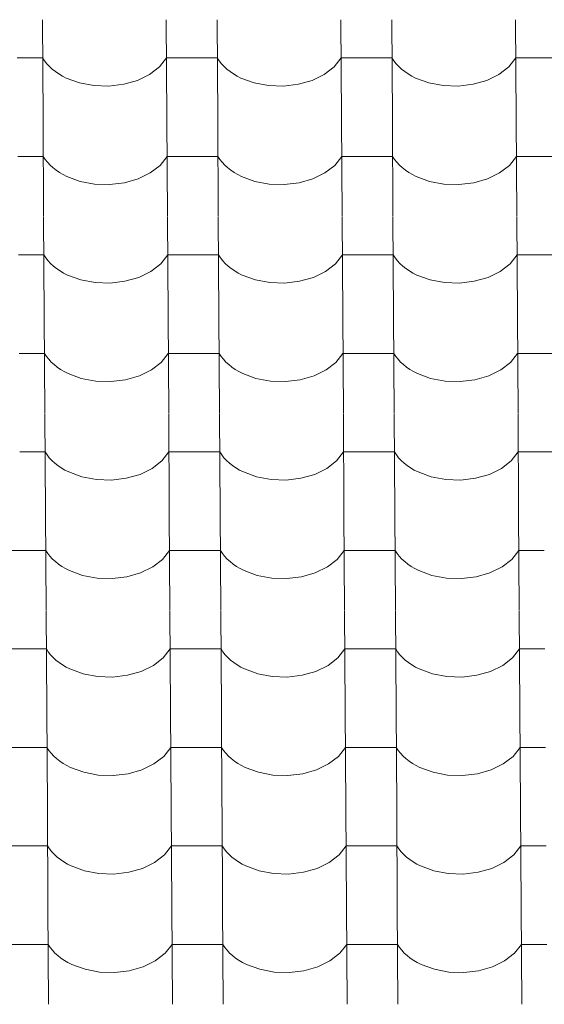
# Model space of a CAD drawing. Header units: millimetres. Extents: x -29001 to 109416, y -1251 to 13451.
# Tile 69 of 163: x -14372 to -13876, y 9032 to 9962. Entities that reach past the tile are written whole.
import ezdxf

# ---------------------------------------------------------------- set-up
doc = ezdxf.new("R2010")
doc.units = ezdxf.units.MM
doc.header["$MEASUREMENT"] = 0
doc.layers.add('POHLED JIŽNÍ_1_Konstrukce - nosné', color=7, linetype='Continuous')
doc.layers.add('POHLED JIŽNÍ_1_Nové_Výplně - Povrchové', color=7, linetype='Continuous')

# ---------------------------------------------------------------- blocks, each defined once
blk = doc.blocks.new('*X1', base_point=(-31394.74, -25864.88))
at = {"layer": 'POHLED JIŽNÍ_1_Nové_Výplně - Povrchové', "color": 21, "linetype": 'Continuous', "lineweight": 20, "true_color": 0xffaaaa}
for p, q in [((-14350.51, 9962.19), (-14349.93, 9869.52)), ((-14233.55, 9962.19), (-14232.97, 9869.52)), ((-14185.52, 9962.19), (-14184.94, 9869.52)), ((-14068.55, 9962.19), (-14067.97, 9869.52)), ((-14020.52, 9962.19), (-14019.94, 9869.52)), ((-13903.56, 9962.19), (-13902.98, 9869.52)), ((-14350.29, 9926.04), (-14374.3, 9926.04)), ((-14350.29, 9926.04), (-14348.45, 9923.24)), ((-14348.45, 9923.24), (-14346.31, 9920.55)), ((-14346.31, 9920.55), (-14343.88, 9917.96)), ((-14239.94, 9917.65), (-14233.32, 9926.04)), ((-14209.31, 9926.04), (-14233.32, 9926.04)), ((-14185.29, 9926.04), (-14209.31, 9926.04)), ((-14185.29, 9926.04), (-14183.45, 9923.24)), ((-14183.45, 9923.24), (-14181.31, 9920.55)), ((-14181.31, 9920.55), (-14178.89, 9917.96)), ((-14074.94, 9917.65), (-14068.33, 9926.04)), ((-14044.31, 9926.04), (-14068.33, 9926.04)), ((-14020.29, 9926.04), (-14044.31, 9926.04)), ((-14020.29, 9926.04), (-14018.45, 9923.24)), ((-14018.45, 9923.24), (-14016.31, 9920.55)), ((-14016.31, 9920.55), (-14013.89, 9917.96)), ((-13909.94, 9917.65), (-13903.33, 9926.04)), ((-13879.31, 9926.04), (-13903.33, 9926.04)), ((-13855.29, 9926.04), (-13879.31, 9926.04)), ((-14343.88, 9917.96), (-14341.19, 9915.5)), ((-14341.19, 9915.5), (-14338.23, 9913.17)), ((-14338.23, 9913.17), (-14335.03, 9910.99)), ((-14249.2, 9910.48), (-14239.94, 9917.65)), ((-14178.89, 9917.96), (-14176.19, 9915.5)), ((-14176.19, 9915.5), (-14173.23, 9913.17)), ((-14173.23, 9913.17), (-14170.04, 9910.99)), ((-14084.21, 9910.48), (-14074.94, 9917.65)), ((-14013.89, 9917.96), (-14011.19, 9915.5)), ((-14011.19, 9915.5), (-14008.24, 9913.17)), ((-14008.24, 9913.17), (-14005.04, 9910.99)), ((-13919.21, 9910.48), (-13909.94, 9917.65)), ((-14335.03, 9910.99), (-14331.61, 9908.97)), ((-14331.61, 9908.97), (-14327.98, 9907.12)), ((-14327.98, 9907.12), (-14315.5, 9902.55)), ((-14315.5, 9902.55), (-14301.83, 9899.96)), ((-14273.68, 9901.16), (-14260.65, 9904.89)), ((-14260.65, 9904.89), (-14249.2, 9910.48)), ((-14170.04, 9910.99), (-14166.61, 9908.97)), ((-14166.61, 9908.97), (-14162.98, 9907.12)), ((-14162.98, 9907.12), (-14150.51, 9902.55)), ((-14150.51, 9902.55), (-14136.83, 9899.96)), ((-14108.69, 9901.16), (-14095.65, 9904.89)), ((-14095.65, 9904.89), (-14084.21, 9910.48)), ((-14005.04, 9910.99), (-14001.61, 9908.97)), ((-14001.61, 9908.97), (-13997.98, 9907.12)), ((-13997.98, 9907.12), (-13985.51, 9902.55)), ((-13985.51, 9902.55), (-13971.83, 9899.96)), ((-13943.69, 9901.16), (-13930.65, 9904.89)), ((-13930.65, 9904.89), (-13919.21, 9910.48)), ((-14301.83, 9899.96), (-14287.65, 9899.49)), ((-14287.65, 9899.49), (-14273.68, 9901.16)), ((-14136.83, 9899.96), (-14122.65, 9899.49)), ((-14122.65, 9899.49), (-14108.69, 9901.16)), ((-13971.83, 9899.96), (-13957.65, 9899.49)), ((-13957.65, 9899.49), (-13943.69, 9901.16)), ((-14349.93, 9869.18), (-14349.35, 9776.51)), ((-14232.97, 9869.18), (-14232.39, 9776.51)), ((-14184.93, 9869.18), (-14184.35, 9776.51)), ((-14067.97, 9869.18), (-14067.39, 9776.51)), ((-14019.94, 9869.18), (-14019.36, 9776.51)), ((-13902.97, 9869.18), (-13902.39, 9776.51)), ((-14349.71, 9833.03), (-14373.72, 9833.03)), ((-14349.71, 9833.03), (-14347.86, 9830.23)), ((-14347.86, 9830.23), (-14345.73, 9827.54)), ((-14345.73, 9827.54), (-14343.3, 9824.95)), ((-14239.36, 9824.64), (-14232.74, 9833.03)), ((-14208.73, 9833.03), (-14232.74, 9833.03)), ((-14184.71, 9833.03), (-14208.73, 9833.03)), ((-14184.71, 9833.03), (-14182.87, 9830.23)), ((-14182.87, 9830.23), (-14180.73, 9827.54)), ((-14180.73, 9827.54), (-14178.3, 9824.95)), ((-14074.36, 9824.64), (-14067.75, 9833.03)), ((-14043.73, 9833.03), (-14067.75, 9833.03)), ((-14019.71, 9833.03), (-14043.73, 9833.03)), ((-14019.71, 9833.03), (-14017.87, 9830.23)), ((-14017.87, 9830.23), (-14015.73, 9827.54)), ((-14015.73, 9827.54), (-14013.31, 9824.95)), ((-13909.36, 9824.64), (-13902.75, 9833.03)), ((-13878.73, 9833.03), (-13902.75, 9833.03)), ((-13854.71, 9833.03), (-13878.73, 9833.03)), ((-14343.3, 9824.95), (-14340.61, 9822.49)), ((-14340.61, 9822.49), (-14337.65, 9820.16)), ((-14337.65, 9820.16), (-14334.45, 9817.98)), ((-14248.62, 9817.47), (-14239.36, 9824.64)), ((-14178.3, 9824.95), (-14175.61, 9822.49)), ((-14175.61, 9822.49), (-14172.65, 9820.16)), ((-14172.65, 9820.16), (-14169.45, 9817.98)), ((-14083.63, 9817.47), (-14074.36, 9824.64)), ((-14013.31, 9824.95), (-14010.61, 9822.49)), ((-14010.61, 9822.49), (-14007.66, 9820.16)), ((-14007.66, 9820.16), (-14004.46, 9817.98)), ((-13918.63, 9817.47), (-13909.36, 9824.64)), ((-14334.45, 9817.98), (-14331.03, 9815.96)), ((-14331.03, 9815.96), (-14327.39, 9814.11)), ((-14327.39, 9814.11), (-14314.92, 9809.54)), ((-14314.92, 9809.54), (-14301.25, 9806.95)), ((-14273.1, 9808.15), (-14260.07, 9811.88)), ((-14260.07, 9811.88), (-14248.62, 9817.47)), ((-14169.45, 9817.98), (-14166.03, 9815.96)), ((-14166.03, 9815.96), (-14162.4, 9814.11)), ((-14162.4, 9814.11), (-14149.93, 9809.54)), ((-14149.93, 9809.54), (-14136.25, 9806.95)), ((-14108.1, 9808.15), (-14095.07, 9811.88)), ((-14095.07, 9811.88), (-14083.63, 9817.47)), ((-14004.46, 9817.98), (-14001.03, 9815.96)), ((-14001.03, 9815.96), (-13997.4, 9814.11)), ((-13997.4, 9814.11), (-13984.93, 9809.54)), ((-13984.93, 9809.54), (-13971.25, 9806.95)), ((-13943.11, 9808.15), (-13930.07, 9811.88)), ((-13930.07, 9811.88), (-13918.63, 9817.47)), ((-14301.25, 9806.95), (-14287.07, 9806.48)), ((-14287.07, 9806.48), (-14273.1, 9808.15)), ((-14136.25, 9806.95), (-14122.07, 9806.48)), ((-14122.07, 9806.48), (-14108.1, 9808.15)), ((-13971.25, 9806.95), (-13957.07, 9806.48)), ((-13957.07, 9806.48), (-13943.11, 9808.15)), ((-14349.35, 9776.17), (-14348.77, 9683.5)), ((-14232.39, 9776.17), (-14231.81, 9683.5)), ((-14184.35, 9776.17), (-14183.77, 9683.5)), ((-14067.39, 9776.17), (-14066.81, 9683.5)), ((-14019.36, 9776.17), (-14018.78, 9683.5)), ((-13902.39, 9776.17), (-13901.81, 9683.5)), ((-14349.12, 9740.02), (-14373.14, 9740.02)), ((-14349.12, 9740.02), (-14347.28, 9737.22)), ((-14347.28, 9737.22), (-14345.14, 9734.53)), ((-14238.78, 9731.63), (-14232.16, 9740.02)), ((-14208.14, 9740.02), (-14232.16, 9740.02)), ((-14184.13, 9740.02), (-14208.14, 9740.02)), ((-14184.13, 9740.02), (-14182.29, 9737.22)), ((-14182.29, 9737.22), (-14180.15, 9734.53)), ((-14073.78, 9731.63), (-14067.16, 9740.02)), ((-14043.15, 9740.02), (-14067.16, 9740.02)), ((-14019.13, 9740.02), (-14043.15, 9740.02)), ((-14019.13, 9740.02), (-14017.29, 9737.22)), ((-14017.29, 9737.22), (-14015.15, 9734.53)), ((-13908.78, 9731.63), (-13902.17, 9740.02)), ((-13878.15, 9740.02), (-13902.17, 9740.02)), ((-13854.13, 9740.02), (-13878.15, 9740.02)), ((-14345.14, 9734.53), (-14342.72, 9731.94)), ((-14342.72, 9731.94), (-14340.02, 9729.48)), ((-14340.02, 9729.48), (-14337.07, 9727.15)), ((-14337.07, 9727.15), (-14333.87, 9724.97)), ((-14248.04, 9724.46), (-14238.78, 9731.63)), ((-14180.15, 9734.53), (-14177.72, 9731.94)), ((-14177.72, 9731.94), (-14175.03, 9729.48)), ((-14175.03, 9729.48), (-14172.07, 9727.15)), ((-14172.07, 9727.15), (-14168.87, 9724.97)), ((-14083.04, 9724.46), (-14073.78, 9731.63)), ((-14015.15, 9734.53), (-14012.73, 9731.94)), ((-14012.73, 9731.94), (-14010.03, 9729.48)), ((-14010.03, 9729.48), (-14007.07, 9727.15)), ((-14007.07, 9727.15), (-14003.88, 9724.97)), ((-13918.05, 9724.46), (-13908.78, 9731.63)), ((-14333.87, 9724.97), (-14330.45, 9722.95)), ((-14330.45, 9722.95), (-14326.81, 9721.1)), ((-14326.81, 9721.1), (-14314.34, 9716.53)), ((-14314.34, 9716.53), (-14300.67, 9713.94)), ((-14272.52, 9715.14), (-14259.48, 9718.87)), ((-14259.48, 9718.87), (-14248.04, 9724.46)), ((-14168.87, 9724.97), (-14165.45, 9722.95)), ((-14165.45, 9722.95), (-14161.82, 9721.1)), ((-14161.82, 9721.1), (-14149.34, 9716.53)), ((-14149.34, 9716.53), (-14135.67, 9713.94)), ((-14107.52, 9715.14), (-14094.49, 9718.87)), ((-14094.49, 9718.87), (-14083.04, 9724.46)), ((-14003.88, 9724.97), (-14000.45, 9722.95)), ((-14000.45, 9722.95), (-13996.82, 9721.1)), ((-13996.82, 9721.1), (-13984.35, 9716.53)), ((-13984.35, 9716.53), (-13970.67, 9713.94)), ((-13942.52, 9715.14), (-13929.49, 9718.87)), ((-13929.49, 9718.87), (-13918.05, 9724.46)), ((-14300.67, 9713.94), (-14286.48, 9713.47)), ((-14286.48, 9713.47), (-14272.52, 9715.14)), ((-14135.67, 9713.94), (-14121.49, 9713.47)), ((-14121.49, 9713.47), (-14107.52, 9715.14)), ((-13970.67, 9713.94), (-13956.49, 9713.47)), ((-13956.49, 9713.47), (-13942.52, 9715.14)), ((-14348.77, 9683.16), (-14348.19, 9590.49)), ((-14231.81, 9683.16), (-14231.23, 9590.49)), ((-14183.77, 9683.16), (-14183.19, 9590.49)), ((-14066.81, 9683.16), (-14066.23, 9590.49)), ((-14018.77, 9683.16), (-14018.19, 9590.49)), ((-13901.81, 9683.16), (-13901.23, 9590.49)), ((-14348.54, 9647.01), (-14372.56, 9647.01)), ((-14348.54, 9647.01), (-14346.7, 9644.22)), ((-14346.7, 9644.22), (-14344.56, 9641.52)), ((-14238.2, 9638.62), (-14231.58, 9647.01)), ((-14207.56, 9647.01), (-14231.58, 9647.01)), ((-14183.55, 9647.01), (-14207.56, 9647.01)), ((-14183.55, 9647.01), (-14181.7, 9644.22)), ((-14181.7, 9644.22), (-14179.57, 9641.52)), ((-14073.2, 9638.62), (-14066.58, 9647.01)), ((-14042.56, 9647.01), (-14066.58, 9647.01)), ((-14018.55, 9647.01), (-14042.56, 9647.01)), ((-14018.55, 9647.01), (-14016.71, 9644.22)), ((-14016.71, 9644.22), (-14014.57, 9641.52)), ((-13908.2, 9638.62), (-13901.58, 9647.01)), ((-13877.57, 9647.01), (-13901.58, 9647.01)), ((-13853.55, 9647.01), (-13877.57, 9647.01)), ((-14344.56, 9641.52), (-14342.14, 9638.93)), ((-14342.14, 9638.93), (-14339.44, 9636.47)), ((-14339.44, 9636.47), (-14336.49, 9634.14)), ((-14336.49, 9634.14), (-14333.29, 9631.96)), ((-14247.46, 9631.45), (-14238.2, 9638.62)), ((-14179.57, 9641.52), (-14177.14, 9638.93)), ((-14177.14, 9638.93), (-14174.45, 9636.47)), ((-14174.45, 9636.47), (-14171.49, 9634.14)), ((-14171.49, 9634.14), (-14168.29, 9631.96)), ((-14082.46, 9631.45), (-14073.2, 9638.62)), ((-14014.57, 9641.52), (-14012.14, 9638.93)), ((-14012.14, 9638.93), (-14009.45, 9636.47)), ((-14009.45, 9636.47), (-14006.49, 9634.14)), ((-14006.49, 9634.14), (-14003.29, 9631.96)), ((-13917.47, 9631.45), (-13908.2, 9638.62)), ((-14333.29, 9631.96), (-14329.86, 9629.94)), ((-14329.86, 9629.94), (-14326.23, 9628.1)), ((-14326.23, 9628.1), (-14313.76, 9623.52)), ((-14313.76, 9623.52), (-14300.08, 9620.94)), ((-14271.94, 9622.13), (-14258.9, 9625.86)), ((-14258.9, 9625.86), (-14247.46, 9631.45)), ((-14168.29, 9631.96), (-14164.87, 9629.94)), ((-14164.87, 9629.94), (-14161.23, 9628.1)), ((-14161.23, 9628.1), (-14148.76, 9623.52)), ((-14148.76, 9623.52), (-14135.09, 9620.94)), ((-14106.94, 9622.13), (-14093.9, 9625.86)), ((-14093.9, 9625.86), (-14082.46, 9631.45)), ((-14003.29, 9631.96), (-13999.87, 9629.94)), ((-13999.87, 9629.94), (-13996.24, 9628.1)), ((-13996.24, 9628.1), (-13983.76, 9623.52)), ((-13983.76, 9623.52), (-13970.09, 9620.94)), ((-13941.94, 9622.13), (-13928.91, 9625.86)), ((-13928.91, 9625.86), (-13917.47, 9631.45)), ((-14300.08, 9620.94), (-14285.9, 9620.46)), ((-14285.9, 9620.46), (-14271.94, 9622.13)), ((-14135.09, 9620.94), (-14120.91, 9620.46)), ((-14120.91, 9620.46), (-14106.94, 9622.13)), ((-13970.09, 9620.94), (-13955.91, 9620.46)), ((-13955.91, 9620.46), (-13941.94, 9622.13)), ((-14348.19, 9590.16), (-14347.61, 9497.48)), ((-14231.22, 9590.16), (-14230.64, 9497.48)), ((-14183.19, 9590.16), (-14182.61, 9497.48)), ((-14066.23, 9590.16), (-14065.65, 9497.48)), ((-14018.19, 9590.16), (-14017.61, 9497.48)), ((-13901.23, 9590.16), (-13900.65, 9497.48)), ((-14347.96, 9554), (-14371.98, 9554)), ((-14347.96, 9554), (-14346.12, 9551.21)), ((-14346.12, 9551.21), (-14343.98, 9548.51)), ((-14237.61, 9545.61), (-14231, 9554)), ((-14206.98, 9554), (-14231, 9554)), ((-14182.96, 9554), (-14206.98, 9554)), ((-14182.96, 9554), (-14181.12, 9551.21)), ((-14181.12, 9551.21), (-14178.98, 9548.51)), ((-14072.62, 9545.61), (-14066, 9554)), ((-14041.98, 9554), (-14066, 9554)), ((-14017.97, 9554), (-14041.98, 9554)), ((-14017.97, 9554), (-14016.12, 9551.21)), ((-14016.12, 9551.21), (-14013.99, 9548.51)), ((-13907.62, 9545.61), (-13901, 9554)), ((-13876.99, 9554), (-13901, 9554)), ((-13852.97, 9554), (-13876.99, 9554)), ((-14343.98, 9548.51), (-14341.56, 9545.92)), ((-14341.56, 9545.92), (-14338.86, 9543.46)), ((-14338.86, 9543.46), (-14335.91, 9541.13)), ((-14335.91, 9541.13), (-14332.71, 9538.95)), ((-14246.88, 9538.44), (-14237.61, 9545.61)), ((-14178.98, 9548.51), (-14176.56, 9545.92)), ((-14176.56, 9545.92), (-14173.86, 9543.46)), ((-14173.86, 9543.46), (-14170.91, 9541.13)), ((-14170.91, 9541.13), (-14167.71, 9538.95)), ((-14081.88, 9538.44), (-14072.62, 9545.61)), ((-14013.99, 9548.51), (-14011.56, 9545.92)), ((-14011.56, 9545.92), (-14008.87, 9543.46)), ((-14008.87, 9543.46), (-14005.91, 9541.13)), ((-14005.91, 9541.13), (-14002.71, 9538.95)), ((-13916.88, 9538.44), (-13907.62, 9545.61)), ((-14332.71, 9538.95), (-14329.28, 9536.93)), ((-14329.28, 9536.93), (-14325.65, 9535.09)), ((-14325.65, 9535.09), (-14313.18, 9530.51)), ((-14313.18, 9530.51), (-14299.5, 9527.93)), ((-14271.36, 9529.13), (-14258.32, 9532.85)), ((-14258.32, 9532.85), (-14246.88, 9538.44)), ((-14167.71, 9538.95), (-14164.29, 9536.93)), ((-14164.29, 9536.93), (-14160.65, 9535.09)), ((-14160.65, 9535.09), (-14148.18, 9530.51)), ((-14148.18, 9530.51), (-14134.51, 9527.93)), ((-14106.36, 9529.13), (-14093.32, 9532.85)), ((-14093.32, 9532.85), (-14081.88, 9538.44)), ((-14002.71, 9538.95), (-13999.29, 9536.93)), ((-13999.29, 9536.93), (-13995.66, 9535.09)), ((-13995.66, 9535.09), (-13983.18, 9530.51)), ((-13983.18, 9530.51), (-13969.51, 9527.93)), ((-13941.36, 9529.13), (-13928.33, 9532.85)), ((-13928.33, 9532.85), (-13916.88, 9538.44)), ((-14299.5, 9527.93), (-14285.32, 9527.46)), ((-14285.32, 9527.46), (-14271.36, 9529.13)), ((-14134.51, 9527.93), (-14120.32, 9527.46)), ((-14120.32, 9527.46), (-14106.36, 9529.13)), ((-13969.51, 9527.93), (-13955.33, 9527.46)), ((-13955.33, 9527.46), (-13941.36, 9529.13)), ((-14347.61, 9497.15), (-14347.03, 9404.47)), ((-14230.64, 9497.15), (-14230.06, 9404.47)), ((-14182.61, 9497.15), (-14182.03, 9404.47)), ((-14065.65, 9497.15), (-14065.07, 9404.47)), ((-14017.61, 9497.15), (-14017.03, 9404.47)), ((-13900.65, 9497.15), (-13900.07, 9404.47)), ((-14371.4, 9460.99), (-14395.41, 9460.99)), ((-14347.38, 9460.99), (-14371.4, 9460.99)), ((-14347.38, 9460.99), (-14345.54, 9458.2)), ((-14345.54, 9458.2), (-14343.4, 9455.5)), ((-14237.03, 9452.6), (-14230.42, 9460.99)), ((-14206.4, 9460.99), (-14230.42, 9460.99)), ((-14182.38, 9460.99), (-14206.4, 9460.99)), ((-14182.38, 9460.99), (-14180.54, 9458.2)), ((-14180.54, 9458.2), (-14178.4, 9455.5)), ((-14072.03, 9452.6), (-14065.42, 9460.99)), ((-14041.4, 9460.99), (-14065.42, 9460.99)), ((-14017.38, 9460.99), (-14041.4, 9460.99)), ((-14017.38, 9460.99), (-14015.54, 9458.2)), ((-14015.54, 9458.2), (-14013.4, 9455.5)), ((-13907.04, 9452.6), (-13900.42, 9460.99)), ((-13876.4, 9460.99), (-13900.42, 9460.99)), ((-14343.4, 9455.5), (-14340.98, 9452.91)), ((-14340.98, 9452.91), (-14338.28, 9450.45)), ((-14338.28, 9450.45), (-14335.32, 9448.12)), ((-14335.32, 9448.12), (-14332.13, 9445.94)), ((-14246.3, 9445.43), (-14237.03, 9452.6)), ((-14178.4, 9455.5), (-14175.98, 9452.91)), ((-14175.98, 9452.91), (-14173.28, 9450.45)), ((-14173.28, 9450.45), (-14170.33, 9448.12)), ((-14170.33, 9448.12), (-14167.13, 9445.94)), ((-14081.3, 9445.43), (-14072.03, 9452.6)), ((-14013.4, 9455.5), (-14010.98, 9452.91)), ((-14010.98, 9452.91), (-14008.28, 9450.45)), ((-14008.28, 9450.45), (-14005.33, 9448.12)), ((-14005.33, 9448.12), (-14002.13, 9445.94)), ((-13916.3, 9445.43), (-13907.04, 9452.6)), ((-14332.13, 9445.94), (-14328.7, 9443.93)), ((-14328.7, 9443.93), (-14325.07, 9442.08)), ((-14325.07, 9442.08), (-14312.6, 9437.5)), ((-14312.6, 9437.5), (-14298.92, 9434.92)), ((-14270.77, 9436.12), (-14257.74, 9439.84)), ((-14257.74, 9439.84), (-14246.3, 9445.43)), ((-14167.13, 9445.94), (-14163.7, 9443.93)), ((-14163.7, 9443.93), (-14160.07, 9442.08)), ((-14160.07, 9442.08), (-14147.6, 9437.5)), ((-14147.6, 9437.5), (-14133.92, 9434.92)), ((-14105.78, 9436.12), (-14092.74, 9439.84)), ((-14092.74, 9439.84), (-14081.3, 9445.43)), ((-14002.13, 9445.94), (-13998.71, 9443.93)), ((-13998.71, 9443.93), (-13995.07, 9442.08)), ((-13995.07, 9442.08), (-13982.6, 9437.5)), ((-13982.6, 9437.5), (-13968.93, 9434.92)), ((-13940.78, 9436.12), (-13927.74, 9439.84)), ((-13927.74, 9439.84), (-13916.3, 9445.43)), ((-14298.92, 9434.92), (-14284.74, 9434.45)), ((-14284.74, 9434.45), (-14270.77, 9436.12)), ((-14133.92, 9434.92), (-14119.74, 9434.45)), ((-14119.74, 9434.45), (-14105.78, 9436.12)), ((-13968.93, 9434.92), (-13954.74, 9434.45)), ((-13954.74, 9434.45), (-13940.78, 9436.12)), ((-14347.02, 9404.14), (-14346.44, 9311.46)), ((-14230.06, 9404.14), (-14229.48, 9311.46)), ((-14182.03, 9404.14), (-14181.45, 9311.46)), ((-14065.06, 9404.14), (-14064.48, 9311.46)), ((-14017.03, 9404.14), (-14016.45, 9311.46)), ((-13900.07, 9404.14), (-13899.49, 9311.46)), ((-14370.82, 9367.98), (-14394.83, 9367.98)), ((-14346.8, 9367.98), (-14370.82, 9367.98)), ((-14346.8, 9367.98), (-14344.96, 9365.19)), ((-14344.96, 9365.19), (-14342.82, 9362.49)), ((-14236.45, 9359.59), (-14229.83, 9367.98)), ((-14205.82, 9367.98), (-14229.83, 9367.98)), ((-14181.8, 9367.98), (-14205.82, 9367.98)), ((-14181.8, 9367.98), (-14179.96, 9365.19)), ((-14179.96, 9365.19), (-14177.82, 9362.49)), ((-14071.45, 9359.59), (-14064.84, 9367.98)), ((-14040.82, 9367.98), (-14064.84, 9367.98)), ((-14016.8, 9367.98), (-14040.82, 9367.98)), ((-14016.8, 9367.98), (-14014.96, 9365.19)), ((-14014.96, 9365.19), (-14012.82, 9362.49)), ((-13906.46, 9359.59), (-13899.84, 9367.98)), ((-13875.82, 9367.98), (-13899.84, 9367.98)), ((-14342.82, 9362.49), (-14340.39, 9359.9)), ((-14340.39, 9359.9), (-14337.7, 9357.44)), ((-14337.7, 9357.44), (-14334.74, 9355.11)), ((-14334.74, 9355.11), (-14331.54, 9352.93)), ((-14245.72, 9352.42), (-14236.45, 9359.59)), ((-14177.82, 9362.49), (-14175.4, 9359.9)), ((-14175.4, 9359.9), (-14172.7, 9357.44)), ((-14172.7, 9357.44), (-14169.75, 9355.11)), ((-14169.75, 9355.11), (-14166.55, 9352.93)), ((-14080.72, 9352.42), (-14071.45, 9359.59)), ((-14012.82, 9362.49), (-14010.4, 9359.9)), ((-14010.4, 9359.9), (-14007.7, 9357.44)), ((-14007.7, 9357.44), (-14004.75, 9355.11)), ((-14004.75, 9355.11), (-14001.55, 9352.93)), ((-13915.72, 9352.42), (-13906.46, 9359.59)), ((-14331.54, 9352.93), (-14328.12, 9350.92)), ((-14328.12, 9350.92), (-14324.49, 9349.07)), ((-14324.49, 9349.07), (-14312.01, 9344.5)), ((-14312.01, 9344.5), (-14298.34, 9341.91)), ((-14270.19, 9343.11), (-14257.16, 9346.83)), ((-14257.16, 9346.83), (-14245.72, 9352.42)), ((-14166.55, 9352.93), (-14163.12, 9350.92)), ((-14163.12, 9350.92), (-14159.49, 9349.07)), ((-14159.49, 9349.07), (-14147.02, 9344.5)), ((-14147.02, 9344.5), (-14133.34, 9341.91)), ((-14105.2, 9343.11), (-14092.16, 9346.83)), ((-14092.16, 9346.83), (-14080.72, 9352.42)), ((-14001.55, 9352.93), (-13998.13, 9350.92)), ((-13998.13, 9350.92), (-13994.49, 9349.07)), ((-13994.49, 9349.07), (-13982.02, 9344.5)), ((-13982.02, 9344.5), (-13968.34, 9341.91)), ((-13940.2, 9343.11), (-13927.16, 9346.83)), ((-13927.16, 9346.83), (-13915.72, 9352.42)), ((-14298.34, 9341.91), (-14284.16, 9341.44)), ((-14284.16, 9341.44), (-14270.19, 9343.11)), ((-14133.34, 9341.91), (-14119.16, 9341.44)), ((-14119.16, 9341.44), (-14105.2, 9343.11)), ((-13968.34, 9341.91), (-13954.16, 9341.44)), ((-13954.16, 9341.44), (-13940.2, 9343.11)), ((-14346.44, 9311.13), (-14345.86, 9218.45)), ((-14229.48, 9311.13), (-14228.9, 9218.45)), ((-14181.44, 9311.13), (-14180.87, 9218.45)), ((-14064.48, 9311.13), (-14063.9, 9218.45)), ((-14016.45, 9311.13), (-14015.87, 9218.45)), ((-13899.48, 9311.13), (-13898.91, 9218.45)), ((-14370.23, 9274.97), (-14394.25, 9274.97)), ((-14346.22, 9274.97), (-14370.23, 9274.97)), ((-14346.22, 9274.97), (-14344.37, 9272.18)), ((-14344.37, 9272.18), (-14342.24, 9269.48)), ((-14235.87, 9266.59), (-14229.25, 9274.97)), ((-14205.24, 9274.97), (-14229.25, 9274.97)), ((-14181.22, 9274.97), (-14205.24, 9274.97)), ((-14181.22, 9274.97), (-14179.38, 9272.18)), ((-14179.38, 9272.18), (-14177.24, 9269.48)), ((-14070.87, 9266.59), (-14064.26, 9274.97)), ((-14040.24, 9274.97), (-14064.26, 9274.97)), ((-14016.22, 9274.97), (-14040.24, 9274.97)), ((-14016.22, 9274.97), (-14014.38, 9272.18)), ((-14014.38, 9272.18), (-14012.24, 9269.48)), ((-13905.87, 9266.59), (-13899.26, 9274.97)), ((-13875.24, 9274.97), (-13899.26, 9274.97)), ((-14342.24, 9269.48), (-14339.81, 9266.9)), ((-14339.81, 9266.9), (-14337.12, 9264.43)), ((-14337.12, 9264.43), (-14334.16, 9262.1)), ((-14334.16, 9262.1), (-14330.96, 9259.93)), ((-14245.13, 9259.41), (-14235.87, 9266.59)), ((-14177.24, 9269.48), (-14174.82, 9266.9)), ((-14174.82, 9266.9), (-14172.12, 9264.43)), ((-14172.12, 9264.43), (-14169.16, 9262.1)), ((-14169.16, 9262.1), (-14165.97, 9259.93)), ((-14080.14, 9259.41), (-14070.87, 9266.59)), ((-14012.24, 9269.48), (-14009.82, 9266.9)), ((-14009.82, 9266.9), (-14007.12, 9264.43)), ((-14007.12, 9264.43), (-14004.17, 9262.1)), ((-14004.17, 9262.1), (-14000.97, 9259.93)), ((-13915.14, 9259.41), (-13905.87, 9266.59)), ((-14330.96, 9259.93), (-14327.54, 9257.91)), ((-14327.54, 9257.91), (-14323.91, 9256.06)), ((-14323.91, 9256.06), (-14311.43, 9251.49)), ((-14311.43, 9251.49), (-14297.76, 9248.9)), ((-14269.61, 9250.1), (-14256.58, 9253.82)), ((-14256.58, 9253.82), (-14245.13, 9259.41)), ((-14165.97, 9259.93), (-14162.54, 9257.91)), ((-14162.54, 9257.91), (-14158.91, 9256.06)), ((-14158.91, 9256.06), (-14146.44, 9251.49)), ((-14146.44, 9251.49), (-14132.76, 9248.9)), ((-14104.61, 9250.1), (-14091.58, 9253.82)), ((-14091.58, 9253.82), (-14080.14, 9259.41)), ((-14000.97, 9259.93), (-13997.54, 9257.91)), ((-13997.54, 9257.91), (-13993.91, 9256.06)), ((-13993.91, 9256.06), (-13981.44, 9251.49)), ((-13981.44, 9251.49), (-13967.76, 9248.9)), ((-13939.62, 9250.1), (-13926.58, 9253.82)), ((-13926.58, 9253.82), (-13915.14, 9259.41)), ((-14297.76, 9248.9), (-14283.58, 9248.43)), ((-14283.58, 9248.43), (-14269.61, 9250.1)), ((-14132.76, 9248.9), (-14118.58, 9248.43)), ((-14118.58, 9248.43), (-14104.61, 9250.1)), ((-13967.76, 9248.9), (-13953.58, 9248.43)), ((-13953.58, 9248.43), (-13939.62, 9250.1)), ((-14345.86, 9218.12), (-14345.28, 9125.44)), ((-14228.9, 9218.12), (-14228.32, 9125.44)), ((-14180.86, 9218.12), (-14180.28, 9125.44)), ((-14063.9, 9218.12), (-14063.32, 9125.44)), ((-14015.87, 9218.12), (-14015.29, 9125.44)), ((-13898.9, 9218.12), (-13898.32, 9125.44)), ((-14369.65, 9181.96), (-14393.67, 9181.96)), ((-14345.63, 9181.96), (-14369.65, 9181.96)), ((-14345.63, 9181.96), (-14343.79, 9179.17)), ((-14343.79, 9179.17), (-14341.66, 9176.47)), ((-14235.29, 9173.58), (-14228.67, 9181.96)), ((-14204.65, 9181.96), (-14228.67, 9181.96)), ((-14180.64, 9181.96), (-14204.65, 9181.96)), ((-14180.64, 9181.96), (-14178.8, 9179.17)), ((-14178.8, 9179.17), (-14176.66, 9176.47)), ((-14070.29, 9173.58), (-14063.67, 9181.96)), ((-14039.66, 9181.96), (-14063.67, 9181.96)), ((-14015.64, 9181.96), (-14039.66, 9181.96)), ((-14015.64, 9181.96), (-14013.8, 9179.17)), ((-14013.8, 9179.17), (-14011.66, 9176.47)), ((-13905.29, 9173.58), (-13898.68, 9181.96)), ((-13874.66, 9181.96), (-13898.68, 9181.96)), ((-14341.66, 9176.47), (-14339.23, 9173.89)), ((-14339.23, 9173.89), (-14336.53, 9171.42)), ((-14336.53, 9171.42), (-14333.58, 9169.1)), ((-14333.58, 9169.1), (-14330.38, 9166.92)), ((-14244.55, 9166.4), (-14235.29, 9173.58)), ((-14176.66, 9176.47), (-14174.23, 9173.89)), ((-14174.23, 9173.89), (-14171.54, 9171.42)), ((-14171.54, 9171.42), (-14168.58, 9169.1)), ((-14168.58, 9169.1), (-14165.38, 9166.92)), ((-14079.56, 9166.4), (-14070.29, 9173.58)), ((-14011.66, 9176.47), (-14009.24, 9173.89)), ((-14009.24, 9173.89), (-14006.54, 9171.42)), ((-14006.54, 9171.42), (-14003.59, 9169.1)), ((-14003.59, 9169.1), (-14000.39, 9166.92)), ((-13914.56, 9166.4), (-13905.29, 9173.58)), ((-14330.38, 9166.92), (-14326.96, 9164.9)), ((-14326.96, 9164.9), (-14323.32, 9163.05)), ((-14323.32, 9163.05), (-14310.85, 9158.48)), ((-14310.85, 9158.48), (-14297.18, 9155.89)), ((-14269.03, 9157.09), (-14255.99, 9160.81)), ((-14255.99, 9160.81), (-14244.55, 9166.4)), ((-14165.38, 9166.92), (-14161.96, 9164.9)), ((-14161.96, 9164.9), (-14158.33, 9163.05)), ((-14158.33, 9163.05), (-14145.85, 9158.48)), ((-14145.85, 9158.48), (-14132.18, 9155.89)), ((-14104.03, 9157.09), (-14091, 9160.81)), ((-14091, 9160.81), (-14079.56, 9166.4)), ((-14000.39, 9166.92), (-13996.96, 9164.9)), ((-13996.96, 9164.9), (-13993.33, 9163.05)), ((-13993.33, 9163.05), (-13980.86, 9158.48)), ((-13980.86, 9158.48), (-13967.18, 9155.89)), ((-13939.04, 9157.09), (-13926, 9160.81)), ((-13926, 9160.81), (-13914.56, 9166.4)), ((-14297.18, 9155.89), (-14282.99, 9155.42)), ((-14282.99, 9155.42), (-14269.03, 9157.09)), ((-14132.18, 9155.89), (-14118, 9155.42)), ((-14118, 9155.42), (-14104.03, 9157.09)), ((-13967.18, 9155.89), (-13953, 9155.42)), ((-13953, 9155.42), (-13939.04, 9157.09)), ((-14345.28, 9125.11), (-14344.7, 9032.43)), ((-14228.32, 9125.11), (-14227.74, 9032.43)), ((-14180.28, 9125.11), (-14179.7, 9032.43)), ((-14063.32, 9125.11), (-14062.74, 9032.43)), ((-14015.28, 9125.11), (-14014.71, 9032.43)), ((-13898.32, 9125.11), (-13897.74, 9032.43)), ((-14369.07, 9088.95), (-14393.09, 9088.95)), ((-14345.05, 9088.95), (-14369.07, 9088.95)), ((-14345.05, 9088.95), (-14343.21, 9086.16)), ((-14343.21, 9086.16), (-14341.07, 9083.46)), ((-14234.71, 9080.57), (-14228.09, 9088.95)), ((-14204.07, 9088.95), (-14228.09, 9088.95)), ((-14180.06, 9088.95), (-14204.07, 9088.95)), ((-14180.06, 9088.95), (-14178.21, 9086.16)), ((-14178.21, 9086.16), (-14176.08, 9083.46)), ((-14069.71, 9080.57), (-14063.09, 9088.95)), ((-14039.08, 9088.95), (-14063.09, 9088.95)), ((-14015.06, 9088.95), (-14039.08, 9088.95)), ((-14015.06, 9088.95), (-14013.22, 9086.16)), ((-14013.22, 9086.16), (-14011.08, 9083.46)), ((-13904.71, 9080.57), (-13898.1, 9088.95)), ((-13874.08, 9088.95), (-13898.1, 9088.95)), ((-14341.07, 9083.46), (-14338.65, 9080.88)), ((-14338.65, 9080.88), (-14335.95, 9078.41)), ((-14335.95, 9078.41), (-14333, 9076.09)), ((-14333, 9076.09), (-14329.8, 9073.91)), ((-14243.97, 9073.4), (-14234.71, 9080.57)), ((-14176.08, 9083.46), (-14173.65, 9080.88)), ((-14173.65, 9080.88), (-14170.96, 9078.41)), ((-14170.96, 9078.41), (-14168, 9076.09)), ((-14168, 9076.09), (-14164.8, 9073.91)), ((-14078.97, 9073.4), (-14069.71, 9080.57)), ((-14011.08, 9083.46), (-14008.66, 9080.88)), ((-14008.66, 9080.88), (-14005.96, 9078.41)), ((-14005.96, 9078.41), (-14003, 9076.09)), ((-14003, 9076.09), (-13999.81, 9073.91)), ((-13913.98, 9073.4), (-13904.71, 9080.57)), ((-14329.8, 9073.91), (-14326.38, 9071.89)), ((-14326.38, 9071.89), (-14322.74, 9070.04)), ((-14322.74, 9070.04), (-14310.27, 9065.47)), ((-14310.27, 9065.47), (-14296.59, 9062.88)), ((-14268.45, 9064.08), (-14255.41, 9067.8)), ((-14255.41, 9067.8), (-14243.97, 9073.4)), ((-14164.8, 9073.91), (-14161.38, 9071.89)), ((-14161.38, 9071.89), (-14157.74, 9070.04)), ((-14157.74, 9070.04), (-14145.27, 9065.47)), ((-14145.27, 9065.47), (-14131.6, 9062.88)), ((-14103.45, 9064.08), (-14090.42, 9067.8)), ((-14090.42, 9067.8), (-14078.97, 9073.4)), ((-13999.81, 9073.91), (-13996.38, 9071.89)), ((-13996.38, 9071.89), (-13992.75, 9070.04)), ((-13992.75, 9070.04), (-13980.28, 9065.47)), ((-13980.28, 9065.47), (-13966.6, 9062.88)), ((-13938.45, 9064.08), (-13925.42, 9067.8)), ((-13925.42, 9067.8), (-13913.98, 9073.4)), ((-14296.59, 9062.88), (-14282.41, 9062.41)), ((-14282.41, 9062.41), (-14268.45, 9064.08)), ((-14131.6, 9062.88), (-14117.42, 9062.41)), ((-14117.42, 9062.41), (-14103.45, 9064.08)), ((-13966.6, 9062.88), (-13952.42, 9062.41)), ((-13952.42, 9062.41), (-13938.45, 9064.08))]:
    blk.add_line(p, q, dxfattribs=at)

msp = doc.modelspace()

# ---------------------------------------------------------------- block references
at = {"layer": 'POHLED JIŽNÍ_1_Konstrukce - nosné', "color": 9, "linetype": 'Continuous', "lineweight": 13}
msp.add_blockref('*X1', (-31394.74, -25864.88), dxfattribs=at)

doc.saveas('drawing.dxf')
